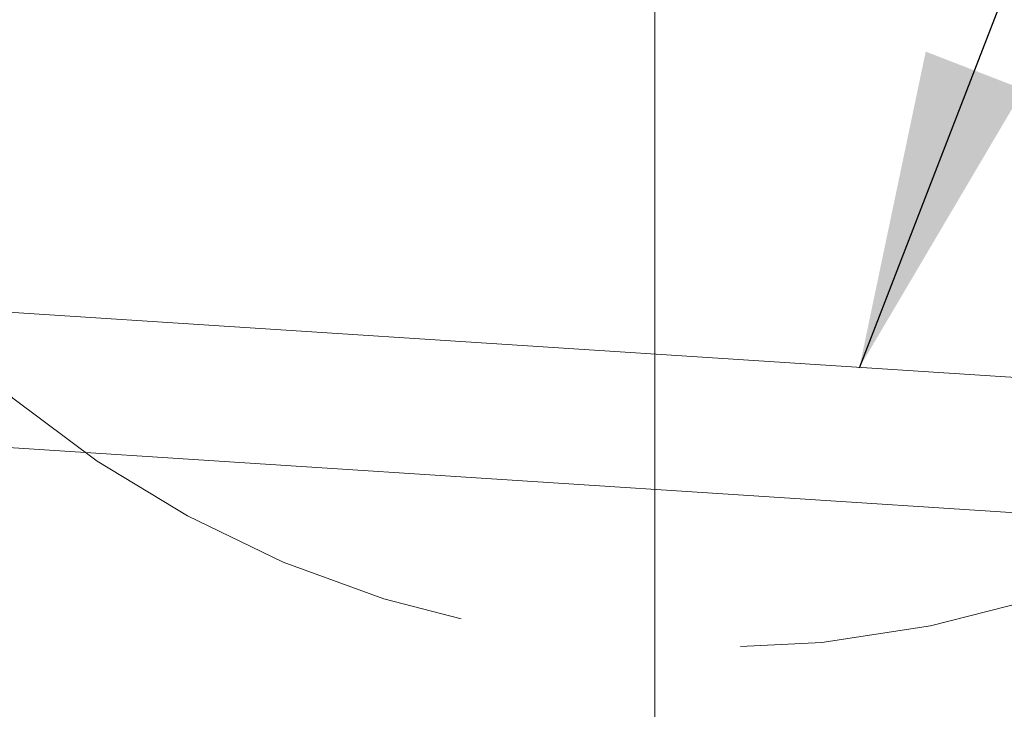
# Model space of a CAD drawing. Header units: millimetres. Extents: x 10617.8 to 10660.2, y 1160.5 to 1187.
# Tile 51 of 81: x 10649.573 to 10650.484, y 1163.614 to 1164.253. Entities that reach past the tile are written whole.
import ezdxf

# ---------------------------------------------------------------- set-up
doc = ezdxf.new("R2010")
doc.units = ezdxf.units.MM
doc.header["$LTSCALE"] = 0.1
doc.header["$MEASUREMENT"] = 0
doc.linetypes.add('DGN Style 3', pattern=[9.126915, 6.519225, -2.60769])
doc.layers.add('G-ANNO-TEXT', color=7, linetype='Continuous', lineweight=0)
doc.layers.add('S-REIN-RBAR', color=5, linetype='Continuous', lineweight=13)
doc.styles.add('1 20', font='arial.ttf', dxfattribs={"height": 0.25})
doc.dimstyles.new('1 20', dxfattribs={"dimscale": 0.00328, "dimtxt": 0.25, "dimasz": 90, "dimexe": 30, "dimexo": 30, "dimgap": 30, "dimtad": 1, "dimdec": 0, "dimlfac": 304.9, "dimzin": 11, "dimdsep": 46, "dimlunit": 5, "dimtxsty": '1 20', "dimblk": '_Oblique_0.3', "dimcen": 0.09, "dimadec": 4, "dimazin": 3, "dimtfac": 0.00328, "dimtdec": 0, "dimtofl": 0, "dimtmove": 0, "dimatfit": 3, "dimfxl": 1, "dimfrac": 2, "dimtolj": 1, "dimtzin": 11, "dimarcsym": 0})

# ---------------------------------------------------------------- blocks, each defined once
blk = doc.blocks.new('_Oblique_0.3')
at = {"color": 0, "linetype": 'ByBlock', "lineweight": -2}
for p, q in [((0.5, 0.1667), (-0.5, -0.1667)), ((0, 0), (-1, 0))]:
    blk.add_line(p, q, dxfattribs=at)

msp = doc.modelspace()

# ---------------------------------------------------------------- linework, layer by layer
at = {"layer": 'G-ANNO-TEXT'}
for p, q in [((10649.23455, 1164.00357, 89.4005), (10651.17041, 1163.87796, 89.4005)), ((10649.23455, 1163.87817, 89.4005), (10651.17041, 1163.75256, 89.4005))]:
    msp.add_line(p, q, dxfattribs=at)
at = {"layer": 'G-ANNO-TEXT', "linetype": 'DGN Style 3'}
msp.add_circle((10650.21159, 1164.68545, 88.5208), 1.01439, dxfattribs=at)
at = {"layer": 'S-REIN-RBAR'}
msp.add_line((10650.16083, 1168.81549, 89.4005), (10650.16083, 1162.80981, 89.4005), dxfattribs=at)

# ---------------------------------------------------------------- leaders
at = {"layer": 'G-ANNO-TEXT'}
msp.add_leader([(10650.35008, 1163.93082, 89.4005), (10652.21616, 1168.74571, 89.4005), (10652.66708, 1168.74571, 89.4005)], dimstyle='1 20', override={"dimgap": 60}, dxfattribs=at)

doc.saveas('drawing.dxf')
